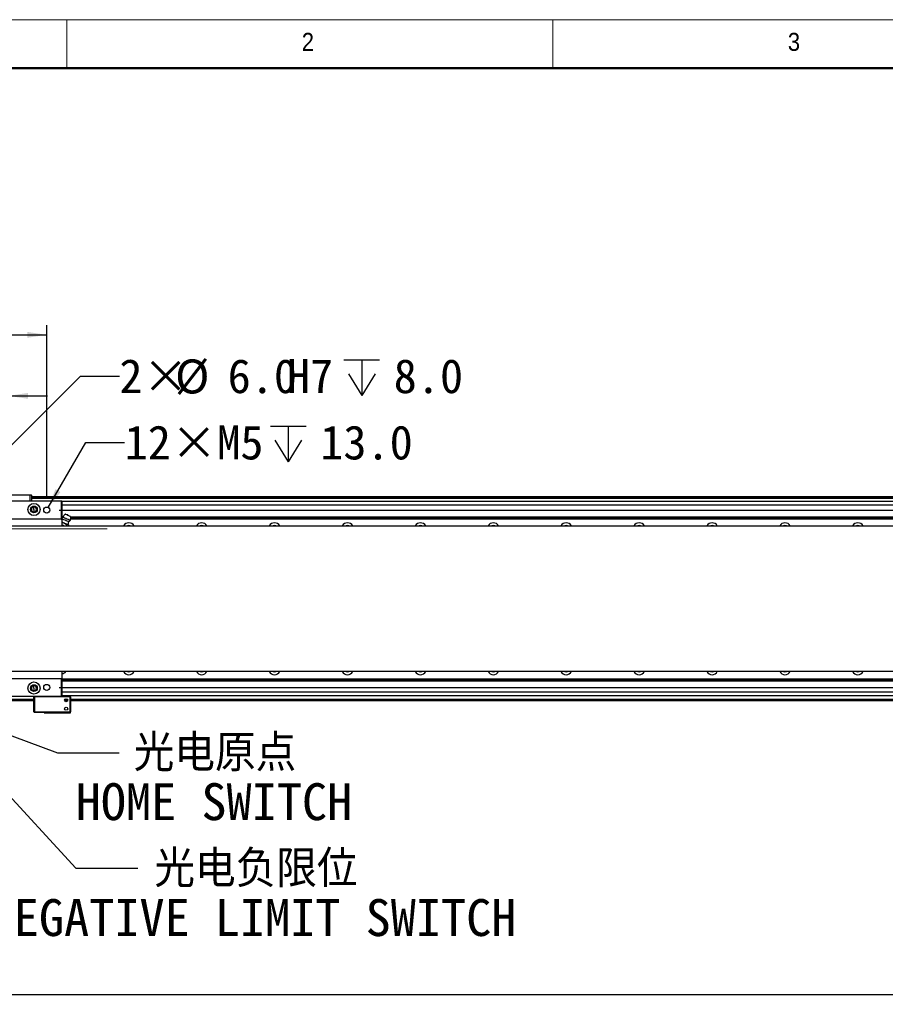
# Model space of a CAD drawing. Header units: millimetres. Extents: x 40 to 3320, y 40 to 2336.
# Tile 4 of 13: x 441 to 1154, y 1526 to 2336. Entities that reach past the tile are written whole.
import ezdxf

# ---------------------------------------------------------------- set-up
doc = ezdxf.new("R2010")
doc.units = ezdxf.units.MM
doc.header["$LTSCALE"] = 8
doc.linetypes.add('CENTERX2', pattern=[20.32, 12.7, -2.54, 2.54, -2.54])
doc.layers.add('DIMNS', color=7, linetype='Continuous')
doc.styles.add('SLDTEXTSTYLE0', font='Gothic.ttf', dxfattribs={"width": 0.913})
doc.styles.add('SLDTEXTSTYLE7', font='txt')
doc.styles.add('SLDTEXTSTYLE8', font='txt', dxfattribs={"bigfont": 'bigfont'})
doc.dimstyles.new('SLDDIMSTYLE0', dxfattribs={"dimtxt": 28, "dimasz": 16, "dimexe": 0, "dimexo": 0.0625, "dimgap": 7, "dimtad": 2, "dimdec": 1, "dimrnd": 1e-09, "dimzin": 4, "dimdsep": 46, "dimtxsty": 'SLDTEXTSTYLE7', "dimsah": 1, "dimcen": 0.09, "dimadec": 0, "dimazin": 1, "dimtfac": 1, "dimtdec": 1, "dimtmove": 0, "dimatfit": 0, "dimfxl": 0, "dimfrac": 2, "dimtolj": 1, "dimtzin": 12, "dimarcsym": 0})
doc.dimstyles.new('SLDDIMSTYLE1', dxfattribs={"dimtxt": 28, "dimasz": 16, "dimexe": 0, "dimexo": 0.0625, "dimgap": 7, "dimtad": 0, "dimtih": 1, "dimtoh": 1, "dimdec": 1, "dimrnd": 1e-09, "dimzin": 4, "dimdsep": 46, "dimtxsty": 'SLDTEXTSTYLE7', "dimsah": 1, "dimcen": 0, "dimadec": 0, "dimazin": 1, "dimtfac": 1, "dimtdec": 1, "dimtofl": 0, "dimtmove": 0, "dimatfit": 3, "dimfxl": 0, "dimfrac": 2, "dimtolj": 1, "dimtzin": 12, "dimarcsym": 0})
doc.dimstyles.new('SLDDIMSTYLE2', dxfattribs={"dimtxt": 28, "dimasz": 16, "dimexe": 0, "dimexo": 0.0625, "dimgap": 7, "dimtad": 0, "dimtih": 1, "dimtoh": 1, "dimdec": 1, "dimrnd": 1e-09, "dimzin": 12, "dimdsep": 46, "dimtxsty": 'SLDTEXTSTYLE7', "dimsah": 1, "dimcen": 0, "dimadec": 0, "dimazin": 3, "dimtfac": 1, "dimtdec": 1, "dimtofl": 0, "dimtmove": 0, "dimatfit": 3, "dimfxl": 0, "dimfrac": 2, "dimtolj": 1, "dimtzin": 12, "dimarcsym": 0})
doc.dimstyles.new('SLDDIMSTYLE3', dxfattribs={"dimtxt": 28, "dimasz": 16, "dimexe": 0, "dimexo": 0.0625, "dimgap": 7, "dimtad": 2, "dimdec": 1, "dimrnd": 1e-09, "dimzin": 4, "dimdsep": 46, "dimtxsty": 'SLDTEXTSTYLE7', "dimsah": 1, "dimcen": 0.09, "dimadec": 0, "dimazin": 1, "dimtfac": 1, "dimtdec": 1, "dimtofl": 0, "dimtmove": 0, "dimatfit": 3, "dimfxl": 0, "dimfrac": 2, "dimtolj": 1, "dimtzin": 12, "dimarcsym": 0})
doc.dimstyles.new('SLDDIMSTYLE4', dxfattribs={"dimtxt": 0.18, "dimasz": 16, "dimexe": 0, "dimexo": 0.0625, "dimgap": 0, "dimtad": 0, "dimtih": 1, "dimtoh": 1, "dimdec": 0, "dimrnd": 1e-09, "dimzin": 0, "dimdsep": 46, "dimtxsty": 'Standard', "dimsah": 1, "dimcen": 0.09, "dimadec": 0, "dimazin": 0, "dimtfac": 16, "dimtdec": 0, "dimtofl": 0, "dimtmove": 0, "dimatfit": 3, "dimfxl": 0, "dimfrac": 2, "dimtolj": 1, "dimtzin": 0, "dimarcsym": 0})

# ---------------------------------------------------------------- blocks, each defined once
blk = doc.blocks.new('_D_1')
at = {"layer": 'DIMNS'}
for p, q in [((329.96, 1942.54), (329.96, 2034.37)), ((431.96, 1942.54), (431.96, 2034.37)), ((329.96, 2026.37), (297.96, 2026.37)), ((329.96, 2026.37), (431.96, 2026.37)), ((431.96, 2026.37), (463.96, 2026.37))]:
    blk.add_line(p, q, dxfattribs=at)
for points in [[(329.96, 2026.37), (313.96, 2028.77), (313.96, 2023.97)], [(431.96, 2026.37), (447.96, 2023.97), (447.96, 2028.77)]]:
    blk.add_solid(points, dxfattribs=at)
at = {"layer": 'DIMNS', "insert": (338.1, 2063.11), "char_height": 28, "attachment_point": 1, "style": 'SLDTEXTSTYLE7'}
blk.add_mtext('102.0', dxfattribs=at)
blk = doc.blocks.new('_D_2')
at = {"layer": 'DIMNS'}
for p, q in [((298.46, 1942.54), (298.46, 2084.61)), ((463.46, 1942.54), (463.46, 2084.61)), ((298.46, 2076.61), (463.46, 2076.61))]:
    blk.add_line(p, q, dxfattribs=at)
for points in [[(298.46, 2076.61), (314.46, 2074.21), (314.46, 2079.01)], [(463.46, 2076.61), (447.46, 2079.01), (447.46, 2074.21)]]:
    blk.add_solid(points, dxfattribs=at)
at = {"layer": 'DIMNS', "insert": (338.1, 2113.35), "char_height": 28, "attachment_point": 1, "style": 'SLDTEXTSTYLE7'}
blk.add_mtext('165.0', dxfattribs=at)
blk = doc.blocks.new('_D_3')
at = {"layer": 'DIMNS'}
for p, q in [((2450.09, 1932.38), (2450.09, 1964.38)), ((473.62, 1932.38), (2458.09, 1932.38)), ((2450.09, 1786.38), (2450.09, 1932.38)), ((473.62, 1786.38), (2458.09, 1786.38)), ((2450.09, 1786.38), (2450.09, 1754.38))]:
    blk.add_line(p, q, dxfattribs=at)
for points in [[(2450.09, 1932.38), (2452.49, 1948.38), (2447.69, 1948.38)], [(2450.09, 1786.38), (2447.69, 1770.38), (2452.49, 1770.38)]]:
    blk.add_solid(points, dxfattribs=at)
at = {"layer": 'DIMNS', "insert": (2413.35, 1828.64), "char_height": 28, "attachment_point": 1, "rotation": 90, "style": 'SLDTEXTSTYLE7'}
blk.add_mtext('146.0', dxfattribs=at)
blk = doc.blocks.new('SW_SYMBOL_HOLE_DEPTH')
at = {"layer": 'DIMNS', "color": 0}
for p, q in [((0, 7000), (6400, 7000)), ((3200, 7000), (3200, 600)), ((800, 4440), (3200, 600)), ((5600, 4440), (3200, 600))]:
    blk.add_line(p, q, dxfattribs=at)
blk = doc.blocks.new('_D_4')
at = {"layer": 'DIMNS'}
for p, q in [((383.09, 1934.5), (491.24, 2042.65)), ((491.24, 2042.65), (523.24, 2042.65))]:
    blk.add_line(p, q, dxfattribs=at)
blk.add_solid([(383.09, 1934.5), (396.1, 1944.11), (392.7, 1947.51)], dxfattribs=at)
at = {"layer": 'DIMNS', "xscale": 0.004592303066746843, "yscale": 0.004592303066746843, "zscale": 0.004592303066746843}
blk.add_blockref('SW_SYMBOL_HOLE_DEPTH', (707.98, 2024), dxfattribs=at)
at = {"layer": 'DIMNS', "char_height": 28, "attachment_point": 1, "style": 'SLDTEXTSTYLE7'}
for s, insert in [('2×', (523.24, 2056.64)), ('%%c', (569.05, 2056.37)), ('6.0', (612.31, 2056.64)), ('H7', (661.08, 2056.64)), ('8.0', (748.96, 2056.64))]:
    blk.add_mtext(s, dxfattribs=dict(at, insert=insert))
blk = doc.blocks.new('_D_10')
at = {"layer": 'DIMNS'}
for p, q in [((380.96, 1718.22), (380.96, 1525.58)), ((2240.96, 1718.22), (2240.96, 1525.58)), ((380.96, 1533.58), (2240.96, 1533.58))]:
    blk.add_line(p, q, dxfattribs=at)
for points in [[(380.96, 1533.58), (396.96, 1531.18), (396.96, 1535.98)], [(2240.96, 1533.58), (2224.96, 1535.98), (2224.96, 1531.18)]]:
    blk.add_solid(points, dxfattribs=at)
at = {"layer": 'DIMNS', "insert": (1252.84, 1570.31), "char_height": 28, "attachment_point": 1, "style": 'SLDTEXTSTYLE7'}
blk.add_mtext('1860.0', dxfattribs=at)
blk = doc.blocks.new('_D_11')
at = {"layer": 'DIMNS'}
for p, q in [((464.71, 1934.54), (495.54, 1987.93)), ((495.54, 1987.93), (527.54, 1987.93))]:
    blk.add_line(p, q, dxfattribs=at)
blk.add_solid([(464.71, 1934.54), (474.79, 1947.2), (470.64, 1949.6)], dxfattribs=at)
at = {"layer": 'DIMNS', "xscale": 0.004592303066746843, "yscale": 0.004592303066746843, "zscale": 0.004592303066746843}
blk.add_blockref('SW_SYMBOL_HOLE_DEPTH', (647.51, 1969.4), dxfattribs=at)
at = {"layer": 'DIMNS', "char_height": 28, "attachment_point": 1, "style": 'SLDTEXTSTYLE7'}
for s, insert in [('12×M5', (527.54, 2002.04)), ('13.0', (688.5, 2002.04))]:
    blk.add_mtext(s, dxfattribs=dict(at, insert=insert))
blk = doc.blocks.new('SW_NOTE_5')
at = {"layer": 'DIMNS', "color": 0, "char_height": 30.4, "attachment_point": 2}
for s, insert, style in [('光电负限位', (97.35, 14.86), 'SLDTEXTSTYLE8'), ('NEGATIVE LIMIT SWITCH', (94.52, -25.34), 'SLDTEXTSTYLE7')]:
    blk.add_mtext(s, dxfattribs=dict(at, insert=insert, style=style))
blk = doc.blocks.new('SW_NOTE_6')
at = {"layer": 'DIMNS', "color": 0, "char_height": 30.4, "attachment_point": 2}
for s, insert, style in [('光电原点', (78.92, 15.06), 'SLDTEXTSTYLE8'), ('HOME SWITCH', (78.1, -25.13), 'SLDTEXTSTYLE7')]:
    blk.add_mtext(s, dxfattribs=dict(at, insert=insert, style=style))

msp = doc.modelspace()

# ---------------------------------------------------------------- linework, layer by layer
at = {"color": 7, "linetype": 'Continuous', "lineweight": 18}
for p, q in [((3320, 2336), (40, 2336)), ((480, 2296), (480, 2336)), ((880, 2336), (880, 2296)), ((80, 2296), (3280, 2296))]:
    msp.add_line(p, q, dxfattribs=at)
at = {"color": 7, "linetype": 'Continuous', "lineweight": 50}
msp.add_line((3280, 2296), (80, 2296), dxfattribs=at)
at = {"color": 7, "linetype": 'Continuous', "lineweight": 25}
for p, q in [((286.26, 1939.88), (475.66, 1939.88)), ((475.66, 1939.58), (286.26, 1939.58)), ((449.96, 1944.58), (423.96, 1944.58)), ((424.09, 1944.88), (449.84, 1944.88)), ((449.84, 1944.88), (450.66, 1944.88)), ((449.96, 1944.58), (449.84, 1944.88)), ((450.96, 1944.58), (449.96, 1944.58)), ((449.96, 1939.88), (449.96, 1944.58)), ((450.66, 1944.88), (450.96, 1944.58)), ((450.96, 1944.58), (450.96, 1939.88)), ((2170.96, 1943.38), (450.96, 1943.38)), ((450.96, 1943.36), (2170.96, 1943.36)), ((450.96, 1943.18), (2170.96, 1943.18)), ((450.96, 1942.98), (2170.96, 1942.98)), ((2170.96, 1942.88), (450.96, 1942.88)), ((2170.96, 1941.88), (450.96, 1941.88)), ((475.66, 1939.58), (475.66, 1939.88)), ((475.66, 1939.88), (475.96, 1939.58)), ((475.66, 1939.58), (475.96, 1939.58)), ((475.66, 1925.18), (475.66, 1939.58)), ((475.96, 1939.58), (475.96, 1925.18)), ((2145.96, 1939.38), (475.96, 1939.38)), ((452.96, 1934.94), (452.96, 1935.38)), ((452.96, 1932.88), (452.96, 1934.94)), ((452.96, 1932.88), (452.96, 1930.81)), ((452.96, 1930.81), (452.96, 1930.38)), ((478.64, 1928.95), (476.55, 1926.47)), ((286.26, 1925.18), (475.66, 1925.18)), ((475.66, 1924.88), (286.26, 1924.88)), ((475.66, 1925.18), (475.96, 1925.18)), ((475.66, 1924.88), (475.96, 1925.18)), ((475.66, 1924.88), (475.66, 1925.18)), ((475.96, 1926.88), (476.89, 1926.88)), ((475.96, 1926.57), (476.64, 1926.57)), ((475.96, 1925.49), (476.27, 1925.49)), ((475.96, 1925.18), (475.96, 1919.38)), ((475.96, 1925.18), (476.25, 1925.18)), ((475.96, 1924.37), (476.24, 1924.97)), ((476.11, 1922.16), (475.96, 1921.81)), ((476.11, 1922.16), (478.03, 1921.5)), ((478.03, 1921.5), (479.83, 1920.58)), ((482.96, 1927.12), (482.63, 1923.89)), ((482.76, 1925.18), (2145.96, 1925.18)), ((482.79, 1925.49), (2145.96, 1925.49)), ((482.91, 1926.57), (2145.96, 1926.57)), ((482.94, 1926.88), (2145.96, 1926.88)), ((263.96, 1919.38), (2357.96, 1919.38)), ((475.96, 1920.2), (477.21, 1919.57)), ((477.21, 1919.57), (477.76, 1919.38)), ((479.83, 1920.58), (479.32, 1919.38)), ((480.82, 1920.31), (479.83, 1920.58)), ((481.69, 1919.79), (480.82, 1920.31)), ((481.7, 1919.78), (481.25, 1920.13)), ((481.69, 1919.79), (481.52, 1919.38)), ((2357.96, 1799.38), (263.96, 1799.38)), ((475.96, 1799.38), (475.96, 1793.58)), ((286.26, 1793.88), (475.66, 1793.88)), ((475.66, 1793.58), (286.26, 1793.58)), ((475.66, 1793.88), (475.66, 1793.58)), ((475.96, 1793.58), (475.66, 1793.88)), ((475.96, 1793.58), (475.66, 1793.58)), ((475.66, 1779.18), (475.66, 1793.58)), ((475.96, 1797.88), (476.08, 1797.88)), ((475.96, 1793.58), (475.96, 1779.18)), ((475.96, 1793.57), (2139.17, 1793.57)), ((475.96, 1793.27), (2139.14, 1793.27)), ((475.96, 1792.18), (2139.02, 1792.18)), ((475.96, 1791.88), (2138.99, 1791.88)), ((452.96, 1787.94), (452.96, 1788.38)), ((452.96, 1785.88), (452.96, 1787.94)), ((452.96, 1785.88), (452.96, 1783.81)), ((452.96, 1783.81), (452.96, 1783.38)), ((286.26, 1779.18), (475.66, 1779.18)), ((475.66, 1778.88), (286.26, 1778.88)), ((452.96, 1775.38), (390.96, 1775.38)), ((453.26, 1778.88), (452.96, 1778.58)), ((453.26, 1778.58), (452.96, 1778.58)), ((452.96, 1766.18), (452.96, 1778.58)), ((453.26, 1778.58), (453.39, 1778.88)), ((453.26, 1778.58), (453.26, 1766.18)), ((482.66, 1778.58), (453.26, 1778.58)), ((475.96, 1779.18), (475.66, 1779.18)), ((475.96, 1779.18), (475.66, 1778.88)), ((475.66, 1779.18), (475.66, 1778.88)), ((475.66, 1778.88), (482.54, 1778.88)), ((2145.96, 1779.37), (475.96, 1779.37)), ((475.96, 1779.18), (482.96, 1779.18)), ((480.61, 1775.38), (478.32, 1775.38)), ((482.66, 1778.58), (482.54, 1778.88)), ((482.54, 1778.88), (482.66, 1778.88)), ((482.96, 1778.58), (482.66, 1778.88)), ((482.96, 1778.58), (482.66, 1778.58)), ((482.66, 1766.18), (482.66, 1778.58)), ((482.96, 1778.58), (482.96, 1779.18)), ((482.96, 1778.58), (482.96, 1766.18)), ((2143.96, 1775.38), (482.96, 1775.38)), ((452.96, 1766.18), (453.26, 1766.18)), ((453.26, 1765.88), (452.96, 1766.18)), ((453.26, 1766.18), (482.66, 1766.18)), ((453.26, 1766.18), (453.39, 1765.88)), ((453.39, 1765.88), (453.26, 1765.88)), ((482.54, 1765.88), (453.39, 1765.88)), ((461.46, 1765.58), (461.46, 1765.88)), ((461.46, 1765.58), (482.96, 1765.58)), ((482.66, 1766.18), (482.54, 1765.88)), ((482.66, 1765.88), (482.54, 1765.88)), ((482.66, 1766.18), (482.96, 1766.18)), ((482.96, 1766.18), (482.66, 1765.88)), ((482.96, 1765.58), (482.96, 1766.18))]:
    msp.add_line(p, q, dxfattribs=at)
at = {"color": 8, "linetype": 'Continuous', "lineweight": 25}
for p, q in [((2145.96, 1936.38), (475.96, 1936.38)), ((452.96, 1776.38), (390.96, 1776.38)), ((2145.96, 1782.37), (475.96, 1782.37)), ((480.61, 1776.38), (478.32, 1776.38)), ((2143.96, 1776.38), (482.96, 1776.38))]:
    msp.add_line(p, q, dxfattribs=at)
at = {"color": 7, "linetype": 'Continuous', "lineweight": 25, "flags": 128}
for points in [[(482.96, 1927.12), (482.8, 1927.19), (482.33, 1927.39), (481.63, 1927.68), (480.8, 1928.03), (479.97, 1928.39), (479.27, 1928.68), (478.8, 1928.88), (478.64, 1928.95)], [(478.03, 1921.5), (477.61, 1921.68), (477.19, 1921.85), (476.79, 1922.02), (476.42, 1922.18), (476.07, 1922.33), (475.96, 1922.37)], [(481.77, 1922.63), (481.6, 1922.7), (481.12, 1922.9), (480.38, 1923.21), (479.48, 1923.6), (478.52, 1924), (477.62, 1924.39), (476.89, 1924.7), (476.41, 1924.9), (476.24, 1924.97)], [(482.63, 1923.89), (482.44, 1923.97), (481.92, 1924.19), (481.11, 1924.54), (480.12, 1924.96), (479.06, 1925.4), (478.07, 1925.83), (477.26, 1926.17), (476.74, 1926.39), (476.55, 1926.47)], [(480.82, 1920.31), (480.58, 1920.41), (480.3, 1920.53), (479.99, 1920.67), (479.64, 1920.82), (479.26, 1920.98), (478.86, 1921.15), (478.45, 1921.32), (478.03, 1921.5)], [(477.21, 1919.57), (476.79, 1919.74), (476.37, 1919.92), (475.97, 1920.09), (475.96, 1920.09)], [(477.66, 1919.38), (477.63, 1919.39), (477.21, 1919.57)], [(481.25, 1920.13), (481.24, 1920.13), (481.22, 1920.14), (481.19, 1920.16), (481.14, 1920.18), (481.08, 1920.2), (481, 1920.24), (480.92, 1920.27), (480.82, 1920.31)], [(530.96, 1919.63), (529.97, 1919.44), (529.82, 1919.38)], [(532.11, 1919.38), (531.96, 1919.44), (530.96, 1919.63)], [(590.96, 1919.63), (589.97, 1919.44), (589.82, 1919.38)], [(592.11, 1919.38), (591.96, 1919.44), (590.96, 1919.63)], [(650.96, 1919.63), (649.97, 1919.44), (649.82, 1919.38)], [(652.11, 1919.38), (651.96, 1919.44), (650.96, 1919.63)], [(710.96, 1919.63), (709.97, 1919.44), (709.82, 1919.38)], [(712.11, 1919.38), (711.96, 1919.44), (710.96, 1919.63)], [(770.96, 1919.63), (769.97, 1919.44), (769.82, 1919.38)], [(772.11, 1919.38), (771.96, 1919.44), (770.96, 1919.63)], [(830.96, 1919.63), (829.97, 1919.44), (829.82, 1919.38)], [(832.11, 1919.38), (831.96, 1919.44), (830.96, 1919.63)], [(890.96, 1919.63), (889.97, 1919.44), (889.82, 1919.38)], [(892.11, 1919.38), (891.96, 1919.44), (890.96, 1919.63)], [(950.96, 1919.63), (949.97, 1919.44), (949.82, 1919.38)], [(952.11, 1919.38), (951.96, 1919.44), (950.96, 1919.63)], [(1010.96, 1919.63), (1009.97, 1919.44), (1009.82, 1919.38)], [(1012.11, 1919.38), (1011.96, 1919.44), (1010.96, 1919.63)], [(1070.96, 1919.63), (1069.97, 1919.44), (1069.82, 1919.38)], [(1072.11, 1919.38), (1071.96, 1919.44), (1070.96, 1919.63)], [(1130.96, 1919.63), (1129.97, 1919.44), (1129.82, 1919.38)], [(1132.11, 1919.38), (1131.96, 1919.44), (1130.96, 1919.63)]]:
    msp.add_lwpolyline(points, dxfattribs=at)
at = {"color": 7, "linetype": 'Continuous', "lineweight": 25}
for centre, radius in [((452.96, 1932.88), 5), ((452.96, 1932.88), 2.75), ((463.46, 1932.38), 2.5), ((452.96, 1785.88), 5), ((452.96, 1785.88), 2.75), ((463.46, 1786.38), 2.5), ((479.46, 1775.88), 1.25), ((479.46, 1768.88), 1.25)]:
    msp.add_circle(centre, radius, dxfattribs=at)
for centre, radius, start, end in [((452.96, 1932.88), 2.5, 90, 270), ((452.96, 1932.88), 2.07, 90, 270), ((452.96, 1932.88), 2.5, 270, 90), ((452.96, 1932.88), 2.07, 270, 90), ((530.96, 1916.88), 5, 90, 149.99999), ((530.96, 1916.88), 5, 30.00001, 90), ((590.96, 1916.88), 5, 90, 149.99999), ((590.96, 1916.88), 5, 30.00001, 90), ((650.96, 1916.88), 5, 90, 149.99999), ((650.96, 1916.88), 5, 30.00001, 90), ((710.96, 1916.88), 5, 90, 149.99999), ((710.96, 1916.88), 5, 30.00001, 90), ((770.96, 1916.88), 5, 90, 149.99999), ((770.96, 1916.88), 5, 30.00001, 90), ((830.96, 1916.88), 5, 90, 149.99999), ((830.96, 1916.88), 5, 30.00001, 90), ((890.96, 1916.88), 5, 90, 149.99999), ((890.96, 1916.88), 5, 30.00001, 90), ((950.96, 1916.88), 5, 90, 149.99999), ((950.96, 1916.88), 5, 30.00001, 90), ((1010.96, 1916.88), 5, 90, 149.99999), ((1010.96, 1916.88), 5, 30.00001, 90), ((1070.96, 1916.88), 5, 90, 149.99999), ((1070.96, 1916.88), 5, 30.00001, 90), ((1130.96, 1916.88), 5, 90, 149.99999), ((1130.96, 1916.88), 5, 30.00001, 90), ((476.06, 1801.88), 4, 270.02597, 321.3178), ((530.96, 1801.88), 5, 210.00001, 329.99999), ((530.96, 1801.88), 2.75, 245.38006, 294.61994), ((590.96, 1801.88), 5, 210.00001, 329.99999), ((590.96, 1801.88), 2.75, 245.38006, 294.61994), ((650.96, 1801.88), 5, 210.00001, 329.99999), ((650.96, 1801.88), 2.75, 245.38006, 294.61994), ((710.96, 1801.88), 5, 210.00001, 329.99999), ((710.96, 1801.88), 2.75, 245.38006, 294.61994), ((770.96, 1801.88), 5, 210.00001, 329.99999), ((770.96, 1801.88), 2.75, 245.38006, 294.61994), ((830.96, 1801.88), 5, 210.00001, 329.99999), ((830.96, 1801.88), 2.75, 245.38006, 294.61994), ((890.96, 1801.88), 5, 210.00001, 329.99999), ((890.96, 1801.88), 2.75, 245.38006, 294.61994), ((950.96, 1801.88), 5, 210.00001, 329.99999), ((950.96, 1801.88), 2.75, 245.38006, 294.61994), ((1010.96, 1801.88), 5, 210.00001, 329.99999), ((1010.96, 1801.88), 2.75, 245.38006, 294.61994), ((1070.96, 1801.88), 5, 210.00001, 329.99999), ((1070.96, 1801.88), 2.75, 245.38006, 294.61994), ((1130.96, 1801.88), 5, 210.00001, 329.99999), ((1130.96, 1801.88), 2.75, 245.38006, 294.61994), ((452.96, 1785.88), 2.5, 90, 270), ((452.96, 1785.88), 2.07, 90, 270), ((452.96, 1785.88), 2.5, 270, 90), ((452.96, 1785.88), 2.07, 270, 90)]:
    msp.add_arc(centre, radius, start, end, dxfattribs=at)
for points, knots in [([(476.24, 1924.97), (476.23, 1925.23), (476.22, 1925.76), (476.44, 1926.23), (476.55, 1926.47)], [0, 0, 0, 0, 0.500001, 1, 1, 1, 1]), ([(480.9, 1928.26), (480.76, 1928.31), (480.48, 1928.41), (480.18, 1928.37), (480.04, 1928.36)], [0, 0, 0, 0, 0.500007, 1, 1, 1, 1]), ([(480.9, 1928.26), (481.03, 1928.2), (481.29, 1928.06), (481.47, 1927.83), (481.56, 1927.71)], [0, 0, 0, 0, 0.499974, 1, 1, 1, 1]), ([(481.25, 1920.13), (481.23, 1920.57), (481.2, 1921.44), (481.58, 1922.23), (481.77, 1922.63)], [0, 0, 0, 0, 0.499996, 1, 1, 1, 1]), ([(481.77, 1922.63), (481.96, 1922.8), (482.35, 1923.16), (482.53, 1923.65), (482.63, 1923.89)], [0, 0, 0, 0, 0.499997, 1, 1, 1, 1])]:
    msp.add_open_spline(points, degree=3, knots=knots, dxfattribs=at)
at = {"layer": 'DIMNS', "linetype": 'CENTERX2', "lineweight": 18}
msp.add_line((411.66, 1916.88), (527.01, 1916.88), dxfattribs=at)

# ---------------------------------------------------------------- block references
at = {"layer": 'DIMNS'}
for name, p in [('SW_NOTE_6', (523, 1732.69)), ('SW_NOTE_5', (538.3, 1637.5))]:
    msp.add_blockref(name, p, dxfattribs=at)

# ---------------------------------------------------------------- texts
at = {"color": 7, "linetype": 'Continuous', "lineweight": 0, "char_height": 14.82, "attachment_point": 1, "style": 'SLDTEXTSTYLE0'}
for s, insert in [('2', (673.33, 2325.17)), ('3', (1073.33, 2325.17))]:
    msp.add_mtext(s, dxfattribs=dict(at, insert=insert))

# ---------------------------------------------------------------- dimensions: what is measured, and where the dimension line sits
at = {"layer": 'DIMNS'}
for base, p1, p2, dimstyle, picture, middle in [((463.46, 2076.61), (298.46, 1932.38), (463.46, 1932.38), 'SLDDIMSTYLE0', '_D_2', (382.7, 2076.61)), ((431.96, 2026.37), (329.96, 1932.38), (431.96, 1932.38), 'SLDDIMSTYLE0', '_D_1', (382.7, 2026.37)), ((2240.96, 1533.58), (380.96, 1728.38), (2240.96, 1728.38), 'SLDDIMSTYLE3', '_D_10', (1307.56, 1533.58))]:
    dim = msp.add_linear_dim(base=base, p1=p1, p2=p2, dimstyle=dimstyle, dxfattribs=at)
    dim.commit()
    dim.dimension.update_dxf_attribs({"geometry": picture, "text_midpoint": middle, "dimtype": 160})
dim = msp.add_diameter_dim_2p(p1=(378.84, 1930.25), p2=(383.09, 1934.5), text='2×<>H7{\\fGDT;x}8.0', dimstyle='SLDDIMSTYLE1', dxfattribs=at)
dim.commit()
dim.dimension.update_dxf_attribs({"geometry": '_D_4', "text_midpoint": (660.49, 2042.65), "dimtype": 163})
dim = msp.add_diameter_dim_2p(p1=(462.21, 1930.21), p2=(464.71, 1934.54), text='12×M5{\\fGDT;x}13.0', dimstyle='SLDDIMSTYLE2', override={"dimpost": '<>'}, dxfattribs=at)
dim.commit()
dim.dimension.update_dxf_attribs({"geometry": '_D_11', "text_midpoint": (642.51, 1987.93), "dimtype": 163})
dim = msp.add_linear_dim(base=(2450.09, 1932.38), p1=(463.46, 1786.38), p2=(463.46, 1932.38), angle=90, dimstyle='SLDDIMSTYLE0', dxfattribs=at)
dim.commit()
dim.dimension.update_dxf_attribs({"geometry": '_D_3', "text_midpoint": (2450.09, 1873.25), "dimtype": 160})

# ---------------------------------------------------------------- leaders
for points in [[(370.96, 1764.2), (487.5, 1637.5), (538.3, 1637.5)], [(394.46, 1761.38), (472.2, 1732.69), (523, 1732.69)]]:
    msp.add_leader(points, dimstyle='SLDDIMSTYLE4', dxfattribs=at)

doc.saveas('drawing.dxf')
